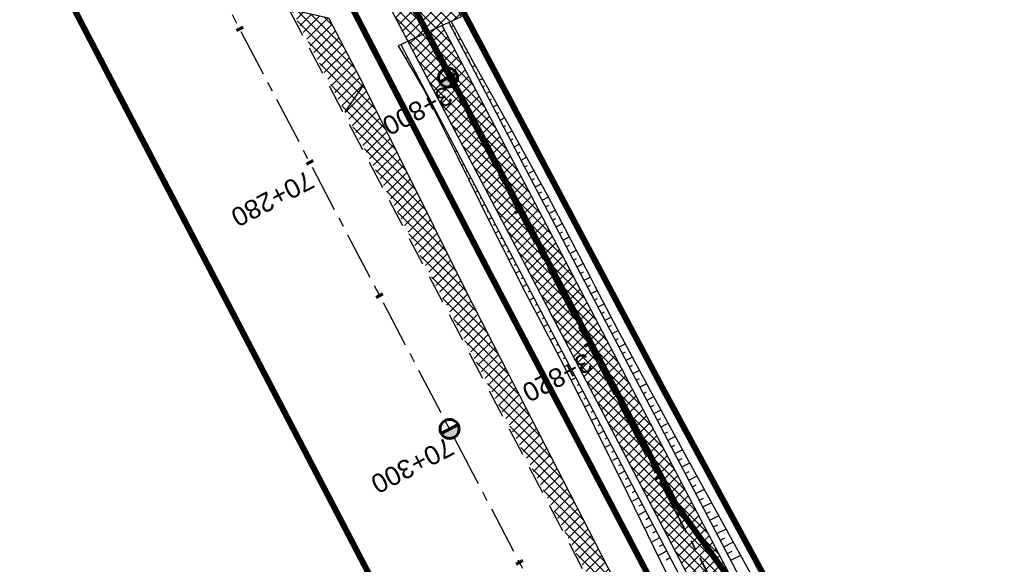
# Model space of a CAD drawing. Header units: metres. Extents: x 7529682 to 7533751, y 5721195 to 5727842.
# Tile 14 of 179: x 7531458 to 7531524, y 5724409 to 5724446. Entities that reach past the tile are written whole.
import ezdxf

# ---------------------------------------------------------------- set-up
doc = ezdxf.new("R2010")
doc.units = ezdxf.units.M
for name, pattern in [('817-dzialki-09-05-04$0$HIDDEN', [0.375, 0.25, -0.125]), ('ACAD_ISO05W100', [33, 24, -3, 0, -3, 0, -3]), ('CENTER', [50.8, 31.75, -6.35, 6.35, -6.35]), ('CENTER2', [28.575, 19.05, -3.175, 3.175, -3.175]), ('HIDDEN', [9.525, 6.35, -3.175])]:
    doc.linetypes.add(name, pattern=pattern)
for name, color, linetype in [('C-DROGI-SYTUACJA', 7, 'Continuous'), ('C-DROGI-SYTUACJA-ETYKIETY', 7, 'Continuous'), ('D-hatch-pobocza', 131, 'Continuous'), ('D-hatch-zjazdy-BA', 244, 'Continuous'), ('D-hatch-zjazdy-kruszywo', 111, 'Continuous'), ('D-pobocza', 60, 'Continuous'), ('D-rowy', 160, 'Continuous'), ('D-skarpa', 2, 'Continuous'), ('D-skarpa-kreskowanie', 2, 'Continuous')]:
    doc.layers.add(name, color=color, linetype=linetype)
for name, color, linetype, lineweight, true_color in [('D-ewidencja-numery', 7, 'Continuous', 50, 0x40ff00), ('D-hatch-ciag-pieszo-rowerowy', 7, 'Continuous', 13, 0xff9f80), ('D-LR-etap-III', 7, '817-dzialki-09-05-04$0$HIDDEN', 50, 0x00008f)]:
    doc.layers.add(name, color=color, linetype=linetype, lineweight=lineweight, true_color=true_color)
for name, color, linetype, lineweight in [('D-krawędzie', 3, 'Continuous', 30), ('D-obrzeża', 2, 'Continuous', 30), ('D-oś', 10, 'CENTER', 30), ('D-pas-drogowy', 7, 'ACAD_ISO05W100', 50), ('D-zjazdy', 202, 'Continuous', 30)]:
    doc.layers.add(name, color=color, linetype=linetype, lineweight=lineweight)
doc.layers.add('poprzeczki', color=7, linetype='Continuous', true_color=0x0000c7)
doc.styles.get("Standard").update_dxf_attribs({"font": 'arial.ttf'})
pattern_1 = [(45, (0.88535, 0.46493), (-0.33675960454, 0.33675960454), []), (135, (0.88535, 0.46493), (-0.33675960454, -0.33675960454), [])]
pattern_2 = [(45, (0, 0), (-0.33675960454, 0.33675960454), []), (135, (0, 0), (-0.33675960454, -0.33675960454), [])]

# ---------------------------------------------------------------- blocks, each defined once
blk = doc.blocks.new('kilometraz')
at = {"linetype": 'ByBlock', "lineweight": -2}
blk.add_hatch(color=0, dxfattribs=at).paths.add_polyline_path([(0, -0.28125, 0.41421356), (0.28125, 0, 0.41421356), (0, 0.28125)])
at = {"color": 0, "linetype": 'ByBlock', "lineweight": -2}
blk.add_line((0, 0.28125), (0, -0.28125), dxfattribs=at)
blk.add_circle((0, 0), 0.28125, dxfattribs=at)
blk = doc.blocks.new('AeccTickLine')
at = {"color": 0, "linetype": 'ByBlock', "lineweight": -2}
blk.add_line((0, 1), (0, -1), dxfattribs=at)

msp = doc.modelspace()

# ---------------------------------------------------------------- hatches: boundary and pattern name
at = {"layer": 'D-hatch-ciag-pieszo-rowerowy'}
h = msp.add_hatch(dxfattribs=at)
h.set_pattern_fill('ANSI37', color=256, scale=0.15, style=0)
h.set_pattern_definition(pattern_1)
h.paths.add_polyline_path([(7531506.465, 5724401.443), (7531508.712, 5724402.541), (7531499.308, 5724420.478), (7531486.379, 5724445.112), (7531484.103, 5724444.068), (7531497.095, 5724419.316)])
at = {"layer": 'D-hatch-pobocza'}
h = msp.add_hatch(dxfattribs=at)
h.set_pattern_fill('ANSI37', color=256, scale=0.15, style=0)
h.set_pattern_definition(pattern_2)
h.paths.add_polyline_path([(7531488.16, 5724427.12), (7531481.151, 5724441.172), (7531479.925, 5724439.394), (7531491.8, 5724416.76), (7531516.435, 5724369.562), (7531517.652, 5724370.198), (7531514.91, 5724375.29), (7531511.16, 5724383.25), (7531499.95, 5724404.19)])
at = {"layer": 'D-hatch-zjazdy-BA'}
h = msp.add_hatch(dxfattribs=at)
h.set_pattern_fill('ANSI37', color=256, scale=0.15, style=0)
h.set_pattern_definition(pattern_1)
h.paths.add_polyline_path([(7531484.103, 5724444.068), (7531487.632, 5724445.721), (7531486.23, 5724448.603), (7531482.589, 5724446.952)])
at = {"layer": 'D-hatch-zjazdy-kruszywo'}
h = msp.add_hatch(dxfattribs=at)
h.set_pattern_fill('ANSI37', color=256, scale=0.15, style=0)
h.set_pattern_definition(pattern_2)
h.paths.add_polyline_path([(7531478.829, 5724445.626), (7531476.36, 5724446.19), (7531479.925, 5724439.394), (7531481.151, 5724441.172)])

# ---------------------------------------------------------------- linework, layer by layer
at = {"layer": 'C-DROGI-SYTUACJA', "color": 10, "linetype": 'CENTER2', "lineweight": 35, "ltscale": 0.2}
msp.add_lwpolyline([(7531474.816, 5724464.452), (7531498.201, 5724419.897), (7531507.672, 5724401.833), (7531507.672, 5724401.833), (7531507.672, 5724401.833, -0.040139), (7531510.812, 5724394.46), (7531516.196, 5724378.341, 0.040139), (7531519.337, 5724370.968), (7531605.616, 5724206.442, 0.042652), (7531608.366, 5724202.136), (7531614.257, 5724194.443, -0.042592), (7531617.003, 5724190.143), (7531641.087, 5724144.244, -0.042262)], format="xyb", dxfattribs=at)
at = {"layer": 'D-ewidencja-numery', "color": 12, "ltscale": 15, "true_color": 0xc70000}
msp.add_lwpolyline([(7531477.293, 5724465.831), (7531500.996, 5724421.113), (7531512.122, 5724400.549), (7531513.782, 5724396.757), (7531526.32, 5724379.39), (7531566.784, 5724302.736), (7531612.277, 5724225.61), (7531620.493, 5724210.548), (7531631.578, 5724196.258), (7531653.484, 5724152.434), (7531661.151, 5724128.494), (7531673.881, 5724101.186), (7531684.691, 5724081.184), (7531699.212, 5724051.17), (7531704.034, 5724040.584), (7531703.913, 5724037.17), (7531736.42, 5723969.232), (7531738.285, 5723967.699), (7531742.181, 5723962.346), (7531744.286, 5723958.616), (7531755.393, 5723944.193), (7531758.69, 5723936.76), (7531758.69, 5723936.76)], dxfattribs=at)
at = {"layer": 'D-krawędzie', "linetype": 'HIDDEN', "ltscale": 0.3, "flags": 128}
msp.add_lwpolyline([(7530572.01, 5726166.06), (7530620.381, 5726072.761), (7530641.555, 5726032.008), (7530660.961, 5725995.07), (7530689.128, 5725941.54), (7530707.336, 5725907.032), (7530725.256, 5725873.093), (7530743.97, 5725837.654), (7530770.527, 5725787.119), (7530787.864, 5725754.267), (7530809.898, 5725712.542), (7530824.739, 5725684.389), (7530840.856, 5725653.693), (7530860.675, 5725616.154), (7530865.283, 5725607.394), (7530878.05, 5725583.08), (7530918.172, 5725507.178), (7530950.163, 5725446.305), (7530993.419, 5725364.265), (7531022.766, 5725308.719), (7531053.81, 5725249.872), (7531081.166, 5725197.875), (7531103.902, 5725154.541), (7531128.123, 5725108.448), (7531149.3, 5725068.25), (7531167.38, 5725033.767), (7531197.165, 5724976.988), (7531228.151, 5724918.034), (7531253.153, 5724870.491), (7531286.796, 5724806.654), (7531306.74, 5724768.665), (7531335.094, 5724714.652), (7531357.319, 5724672.439), (7531373.645, 5724641.454), (7531392.162, 5724605.999), (7531418.48, 5724555.853), (7531439.727, 5724515.582), (7531468.399, 5724461.077), (7531491.782, 5724416.528), (7531531.99, 5724339.833), (7531557.227, 5724291.659), (7531569.852, 5724267.577), (7531591.376, 5724226.548), (7531610.004, 5724191.103), (7531616.883, 5724177.999), (7531629.985, 5724153.025), (7531641.007, 5724132.022), (7531664.906, 5724087.617), (7531677.644, 5724064.786), (7531683.112, 5724054.988), (7531686.753, 5724048.18), (7531695.448, 5724031.697), (7531703.749, 5724015.917), (7531709.214, 5724005.514), (7531719.389, 5723986.147), (7531726.295, 5723973), (7531732.741, 5723960.736), (7531735.13, 5723956.19)], dxfattribs=at)
at = {"layer": 'D-LR-etap-III', "ltscale": 10, "flags": 128}
msp.add_lwpolyline([(7531750.474, 5723895.103, 0.4, 0.4, 0), (7531750.505, 5723895.13, 0.4, 0.4, 0), (7531682.71, 5724022.92, 0.4, 0.4, 0), (7531619.177, 5724147.204, 0.4, 0.4, 0), (7531592.309, 5724198.489, 0.4, 0.4, 0), (7531553.264, 5724272.919, 0.4, 0.4, 0), (7531504.02, 5724366.79, 0.4, 0.4, 0), (7531482.09, 5724407.62, 0.4, 0.4, 0), (7531412.35, 5724541.183, 0.4, 0.4, 0), (7531388.464, 5724586.93, 0.4, 0.4, 0), (7531345.12, 5724669.94, 0.4, 0.4, 0), (7531127.66, 5725081.67, 0.4, 0.4, 0), (7531059.253, 5725211.041, 0.4, 0.4, 0), (7531008.007, 5725307.954, 0.4, 0.4, 0), (7530964.182, 5725390.836, 0.4, 0.4, 0), (7530914.557, 5725484.684, 0.4, 0.4, 0), (7530865.243, 5725577.494, 0.4, 0.4, 0), (7530840.085, 5725624.059, 0.4, 0.4, 0), (7530802.56, 5725694.925, 0.4, 0.4, 0), (7530755.54, 5725787.51, 0.4, 0.4, 0), (7530708.718, 5725876.303, 0.4, 0.4, 0), (7530695.12, 5725902.09, 0.4, 0.4, 0), (7530642.914, 5726001.078, 0.4, 0.4, 0), (7530634.935, 5726016.147, 0.4, 0.4, 0), (7530610.82, 5726061.93, 0.4, 0.4, 0), (7530610.82, 5726061.93, 0.4, 0.4, 0), (7530607.21, 5726063.51, 0.4, 0.4, 0), (7530597.42, 5726080.68, 0.4, 0.4, 0), (7530591.16, 5726088.44, 0.4, 0.4, 0), (7530581.28, 5726107.21, 0.4, 0.4, 0), (7530571.29, 5726130.56, 0.4, 0.4, 0), (7530549.555, 5726171.527, 0.4, 0.4, 0), (7530531.014, 5726206.474, 0.4, 0.4, 0), (7530516.461, 5726236.017, 0.4, 0.4, 0), (7530500.799, 5726266.141, 0.4, 0.4, 0), (7530491.35, 5726283.94, 0.4, 0.4, 0), (7530482.4, 5726303.41, 0.4, 0.4, 0), (7530482.4, 5726303.41, 0.4, 0.4, 0), (7530450.41, 5726357.28, 0.4, 0.4, 0), (7530397.759, 5726458.5, 0.4, 0.4, 0), (7530334.708, 5726583.665, 0.4, 0.4, 0), (7530303.939, 5726645.168, 0.4, 0.4, 0), (7530300.51, 5726651.778, 0.4, 0.4, 0), (7530289.214, 5726671.967, 0.4, 0.4, 0), (7530281.54, 5726685.57, 0.4, 0.4, 0), (7530261.371, 5726724.163, 0.4, 0.4, 0), (7530254.03, 5726738.21, 0.4, 0.4, 0), (7530197.22, 5726845.06, 0.4, 0.4, 0), (7530194.71, 5726849.15, 0.4, 0.4, 0), (7530195.92, 5726850.75, 0.4, 0.4, 0), (7530170.547, 5726892.961, 0.4, 0.4, 0), (7530143.175, 5726945.066, 0.4, 0.4, 0), (7530105.06, 5727018.32, 0.4, 0.4, 0), (7530100.06, 5727027.16, 0.4, 0.4, 0), (7530062.319, 5727099.625, 0.4, 0.4, 0), (7530015.379, 5727189.42, 0.4, 0.4, 0), (7529983.208, 5727250.207, 0.4, 0.4, 0), (7529953.284, 5727306.747, 0.4, 0.4, 0), (7529900.671, 5727406.159, 0.4, 0.4, 0), (7529890.63, 5727425.131, 0.4, 0.4, 0), (7529875.155, 5727454.426, 0.4, 0.4, 0), (7529857.56, 5727487.787, 0.4, 0.4, 0), (7529835.194, 5727530.193, 0.4, 0.4, 0), (7529811.741, 5727574.662, 0.4, 0.4, 0), (7529792.102, 5727611.923, 0.4, 0.4, 0), (7529768.066, 5727657.47, 0.4, 0.4, 0), (7529755.211, 5727682.131, 0.4, 0.4, 0), (7529753.31, 5727681.13, 0.4, 0.4, 0), (7529739.21, 5727707.77, 0.4, 0.4, 0), (7529735.395, 5727711.252, 0.4, 0.4, 0), (7529725.42, 5727730.2, 0.4, 0.4, 0), (7529723.55, 5727729.88, 0.4, 0.4, 0), (7529695.567, 5727782.932, 0.4, 0.4, 0), (7529717.68, 5727794.024, 0.4, 0.4, 0), (7529736.275, 5727758.647, 0.4, 0.4, 0), (7529736.275, 5727758.647, 0.4, 0.4, 0), (7529744.511, 5727750.406, 0.4, 0.4, 0), (7529744.511, 5727750.406, 0.4, 0.4, 0), (7529750.283, 5727738.55, 0.4, 0.4, 0), (7529777.109, 5727687.569, 0.4, 0.4, 0), (7529796.515, 5727651.33, 0.4, 0.4, 0), (7529814.938, 5727616.793, 0.4, 0.4, 0), (7529839.007, 5727572.304, 0.4, 0.4, 0), (7529860.618, 5727532.509, 0.4, 0.4, 0), (7529882.349, 5727491.504, 0.4, 0.4, 0), (7529904.865, 5727449.096, 0.4, 0.4, 0), (7529920.747, 5727418.885, 0.4, 0.4, 0), (7529946.677, 5727368.547, 0.4, 0.4, 0), (7529972.025, 5727320.573, 0.4, 0.4, 0), (7529987.74, 5727290.153, 0.4, 0.4, 0), (7529996.497, 5727273.662, 0.4, 0.4, 0), (7530017.541, 5727234.203, 0.4, 0.4, 0), (7530033.054, 5727204.864, 0.4, 0.4, 0), (7530051.623, 5727170.223, 0.4, 0.4, 0), (7530069.277, 5727137.016, 0.4, 0.4, 0), (7530089.385, 5727097.534, 0.4, 0.4, 0), (7530109.713, 5727060.747, 0.4, 0.4, 0), (7530136.77, 5727011.64, 0.4, 0.4, 0), (7530162.447, 5726962.744, 0.4, 0.4, 0), (7530187.674, 5726916.992, 0.4, 0.4, 0), (7530207.821, 5726879.335, 0.4, 0.4, 0), (7530230.626, 5726834.519, 0.4, 0.4, 0), (7530262.288, 5726776.618, 0.4, 0.4, 0), (7530277.51, 5726760.213, 0.4, 0.4, 0), (7530286.037, 5726744.107, 0.4, 0.4, 0), (7530288.097, 5726735.884, 0.4, 0.4, 0), (7530290.394, 5726725.047, 0.4, 0.4, 0), (7530296.177, 5726713.583, 0.4, 0.4, 0), (7530302.726, 5726701.182, 0.4, 0.4, 0), (7530325.685, 5726657.466, 0.4, 0.4, 0), (7530343.244, 5726623.649, 0.4, 0.4, 0), (7530360.23, 5726591.747, 0.4, 0.4, 0), (7530383.209, 5726548.059, 0.4, 0.4, 0), (7530406.018, 5726503.606, 0.4, 0.4, 0), (7530427.465, 5726462.62, 0.4, 0.4, 0), (7530447.928, 5726424.388, 0.4, 0.4, 0), (7530471.127, 5726379.921, 0.4, 0.4, 0), (7530490.501, 5726343.033, 0.4, 0.4, 0), (7530509.499, 5726306.733, 0.4, 0.4, 0), (7530529.89, 5726267.244, 0.4, 0.4, 0), (7530543.852, 5726238.99, 0.4, 0.4, 0), (7530554.809, 5726218.944, 0.4, 0.4, 0), (7530559.027, 5726212.223, 0.4, 0.4, 0), (7530563.061, 5726206.41, 0.4, 0.4, 0), (7530566.934, 5726200.464, 0.4, 0.4, 0), (7530569.771, 5726194.902, 0.4, 0.4, 0), (7530571.473, 5726191.282, 0.4, 0.4, 0), (7530572.839, 5726188.025, 0.4, 0.4, 0), (7530575.295, 5726182.035, 0.4, 0.4, 0), (7530579.737, 5726173.306, 0.4, 0.4, 0), (7530583.3, 5726167.41, 0.4, 0.4, 0), (7530593.4, 5726163.33, 0.4, 0.4, 0), (7530598.618, 5726155.264, 0.4, 0.4, 0), (7530608.258, 5726140.497, 0.4, 0.4, 0), (7530603.27, 5726136.83, 0.4, 0.4, 0), (7530606.53, 5726131.84, 0.4, 0.4, 0), (7530604.239, 5726124.217, 0.4, 0.4, 0), (7530605.847, 5726121.63, 0.4, 0.4, 0), (7530608.972, 5726116.164, 0.4, 0.4, 0), (7530618.114, 5726097.791, 0.4, 0.4, 0), (7530651.213, 5726034.96, 0.4, 0.4, 0), (7530670.244, 5725998.611, 0.4, 0.4, 0), (7530698.075, 5725945.953, 0.4, 0.4, 0), (7530716.506, 5725911.305, 0.4, 0.4, 0), (7530735.223, 5725875.667, 0.4, 0.4, 0), (7530752.504, 5725842.155, 0.4, 0.4, 0), (7530778.311, 5725793.501, 0.4, 0.4, 0), (7530797.5, 5725756.382, 0.4, 0.4, 0), (7530812.519, 5725728.289, 0.4, 0.4, 0), (7530820.039, 5725713.16, 0.4, 0.4, 0), (7530822.422, 5725710.194, 0.4, 0.4, 0), (7530833.155, 5725688.801, 0.4, 0.4, 0), (7530849.629, 5725656.159, 0.4, 0.4, 0), (7530867.983, 5725621.964, 0.4, 0.4, 0), (7530872.63, 5725612.888, 0.4, 0.4, 0), (7530880.354, 5725597.595, 0.4, 0.4, 0), (7530883.839, 5725593.389, 0.4, 0.4, 0), (7530891.782, 5725587.763, 0.4, 0.4, 0), (7530895.039, 5725584.281, 0.4, 0.4, 0), (7530897.034, 5725580.941, 0.4, 0.4, 0), (7530900.952, 5725579.946, 0.4, 0.4, 0), (7530904.81, 5725571.977, 0.4, 0.4, 0), (7530903.682, 5725568.566, 0.4, 0.4, 0), (7530908.901, 5725558.845, 0.4, 0.4, 0), (7530910.252, 5725545.672, 0.4, 0.4, 0), (7530912.873, 5725538.646, 0.4, 0.4, 0), (7530945.278, 5725478.464, 0.4, 0.4, 0), (7530959.692, 5725450.246, 0.4, 0.4, 0), (7531002.827, 5725368.192, 0.4, 0.4, 0), (7531044.704, 5725290.314, 0.4, 0.4, 0), (7531064.099, 5725253.213, 0.4, 0.4, 0), (7531083.01, 5725216.678, 0.4, 0.4, 0), (7531113.013, 5725158.466, 0.4, 0.4, 0), (7531137.364, 5725113.071, 0.4, 0.4, 0), (7531150.831, 5725086.712, 0.4, 0.4, 0), (7531159.746, 5725076.641, 0.4, 0.4, 0), (7531166.31, 5725074.58, 0.4, 0.4, 0), (7531172.29, 5725062.58, 0.4, 0.4, 0), (7531170.59, 5725055.606, 0.4, 0.4, 0), (7531173.733, 5725044.081, 0.4, 0.4, 0), (7531215.342, 5724964.86, 0.4, 0.4, 0), (7531238.054, 5724921.685, 0.4, 0.4, 0), (7531262.39, 5724875.283, 0.4, 0.4, 0), (7531295.587, 5724811.266, 0.4, 0.4, 0), (7531348.488, 5724712.363, 0.4, 0.4, 0), (7531363.741, 5724682.684, 0.4, 0.4, 0), (7531366.987, 5724675.865, 0.4, 0.4, 0), (7531382.541, 5724646.111, 0.4, 0.4, 0), (7531401.299, 5724610.875, 0.4, 0.4, 0), (7531428.965, 5724558.862, 0.4, 0.4, 0), (7531449.111, 5724520.398, 0.4, 0.4, 0), (7531477.293, 5724465.831, 0.4, 0.4, 0), (7531500.996, 5724421.113, 0.4, 0.4, 0), (7531512.122, 5724400.549, 0.4, 0.4, 0), (7531513.782, 5724396.757, 0.4, 0.4, 0), (7531526.32, 5724379.39, 0.4, 0.4, 0), (7531566.784, 5724302.736, 0.4, 0.4, 0), (7531612.277, 5724225.61, 0.4, 0.4, 0), (7531620.493, 5724210.548, 0.4, 0.4, 0), (7531631.578, 5724196.258, 0.4, 0.4, 0), (7531653.484, 5724152.434, 0.4, 0.4, 0), (7531661.151, 5724128.494, 0.4, 0.4, 0), (7531673.881, 5724101.186, 0.4, 0.4, 0), (7531684.691, 5724081.184, 0.4, 0.4, 0), (7531699.212, 5724051.17, 0.4, 0.4, 0), (7531704.034, 5724040.584, 0.4, 0.4, 0), (7531704.034, 5724040.584, 0.4, 0.4, 0), (7531703.913, 5724037.17, 0.4, 0.4, 0), (7531736.42, 5723969.232, 0.4, 0.4, 0), (7531738.285, 5723967.699, 0.4, 0.4, 0), (7531742.181, 5723962.346, 0.4, 0.4, 0), (7531744.286, 5723958.616, 0.4, 0.4, 0), (7531755.393, 5723944.193, 0.4, 0.4, 0), (7531758.69, 5723936.76, 0.4, 0.4, 0), (7531780.08, 5723929.25, 0.4, 0.4, 0), (7531792.612, 5723906.338, 0.4, 0.4, 0), (7531792.612, 5723906.338, 0.4, 0.4, 0), (7531756.962, 5723883.055, 0.4, 0.4, 0), (7531750.46, 5723895.13, 0.4, 0.4, 0), (7531750.46, 5723895.13, 0, 0, 0)], format="xyseb", dxfattribs=at)
at = {"layer": 'D-obrzeża'}
for points in [[(7531162.547, 5725061.318), (7531165.882, 5725054.959, -0.068574), (7531167.27, 5725051.106), (7531167.915, 5725048.068, 0.068789), (7531170.704, 5725040.34), (7531202.515, 5724979.795), (7531233.696, 5724920.95), (7531258.824, 5724873.473), (7531292.225, 5724809.507), (7531312.052, 5724771.454), (7531340.423, 5724719.339, -0.00902), (7531345.426, 5724709.741), (7531362.629, 5724675.233), (7531378.958, 5724644.242), (7531397.477, 5724608.783), (7531423.79, 5724558.646), (7531445.036, 5724518.378), (7531473.71, 5724463.87), (7531497.095, 5724419.316), (7531505.905, 5724402.511, -0.033171), (7531508.586, 5724396.451), (7531511.248, 5724389.164)], [(7531614.794, 5724196.436), (7531608.229, 5724205.007, -0.042427), (7531605.721, 5724208.932), (7531593.236, 5724232.687), (7531571.713, 5724273.715), (7531559.089, 5724297.795), (7531533.853, 5724345.969), (7531520.494, 5724371.45, -0.040139), (7531517.353, 5724378.824), (7531511.966, 5724394.951, 0.040139), (7531508.825, 5724402.325), (7531499.308, 5724420.478), (7531486.379, 5724445.112)]]:
    msp.add_lwpolyline(points, format="xyb", dxfattribs=at)
at = {"layer": 'D-oś', "ltscale": 0.1}
msp.add_lwpolyline([(7531812.381, 5723798.617), (7531655.397, 5724097.9), (7531637.916, 5724130.379), (7531626.886, 5724151.399), (7531613.784, 5724176.372), (7531606.906, 5724189.475), (7531588.276, 5724224.922), (7531566.752, 5724265.952), (7531554.126, 5724290.035), (7531528.89, 5724338.207), (7531488.683, 5724414.901), (7531465.302, 5724459.448)], dxfattribs=at)
at = {"layer": 'D-pas-drogowy', "ltscale": 0.2, "flags": 128}
msp.add_lwpolyline([(7531633.019, 5724182.834, 0.4, 0.4, 0), (7531617.559, 5724211.608, 0.4, 0.4, 0), (7531566.784, 5724302.736, 0.4, 0.4, 0), (7531538.419, 5724356.47, 0.4, 0.4, 0), (7531526.32, 5724379.39, 0.4, 0.4, 0), (7531516.102, 5724393.607, 0.4, 0.4, 0.001485), (7531513.78, 5724396.838, 0.4, 0.4, 0), (7531501.87, 5724413.41, 0.4, 0.4, 0), (7531474.926, 5724464.508, 0.4, 0.4, 0), (7531446.2, 5724518.992, 0.4, 0.4, 0), (7531424.962, 5724559.262, 0.4, 0.4, 0), (7531398.444, 5724609.566, 0.4, 0.4, 0), (7531379.647, 5724645.216, 0.4, 0.4, 0), (7531365.23, 5724672.56, 0.4, 0.4, 0), (7531341.306, 5724717.915, 0.4, 0.4, 0), (7531312.9, 5724771.789, 0.4, 0.4, 0), (7531292.591, 5724810.307, 0.4, 0.4, 0), (7531259.392, 5724873.271, 0.4, 0.4, 0), (7531233.74, 5724921.923, 0.4, 0.4, 0), (7531203.073, 5724980.092, 0.4, 0.4, 0), (7531173.471, 5725036.225, 0.4, 0.4, 0), (7531168.27, 5725046.09, 0.4, 0.4, 0), (7531172.29, 5725062.58, 0.4, 0.4, 0), (7531166.31, 5725074.58, 0.4, 0.4, 0), (7531150.32, 5725079.6, 0.4, 0.4, 0), (7531141.5, 5725096.43, 0.4, 0.4, 0), (7531109.312, 5725157.814, 0.4, 0.4, 0), (7531086.641, 5725201.048, 0.4, 0.4, 0), (7531059.198, 5725253.384, 0.4, 0.4, 0), (7531028.207, 5725312.489, 0.4, 0.4, 0), (7530999.105, 5725367.99, 0.4, 0.4, 0), (7530956.248, 5725449.725, 0.4, 0.4, 0), (7530924.398, 5725510.464, 0.4, 0.4, 0), (7530897.51, 5725561.74, 0.4, 0.4, 0), (7530894.46, 5725566.14, 0.4, 0.4, 0), (7530892.16, 5725570.49, 0.4, 0.4, 0), (7530869.363, 5725613.307, 0.4, 0.4, 0), (7530861.694, 5725627.705, 0.4, 0.4, 0), (7530852.74, 5725644.52, 0.4, 0.4, 0), (7530831.51, 5725684.2, 0.4, 0.4, 0), (7530811.13, 5725722.52, 0.4, 0.4, 0), (7530792.348, 5725757.941, 0.4, 0.4, 0), (7530768.03, 5725803.8, 0.4, 0.4, 0), (7530748.769, 5725840.179, 0.4, 0.4, 0), (7530727.7, 5725879.97, 0.4, 0.4, 0), (7530712.098, 5725909.545, 0.4, 0.4, 0), (7530693.644, 5725944.645, 0.4, 0.4, 0), (7530665.702, 5725997.539, 0.4, 0.4, 0), (7530641.76, 5726042.88, 0.4, 0.4, 0), (7530616.5, 5726091.48, 0.4, 0.4, 0), (7530604.628, 5726114.32, 0.4, 0.4, -0.007763), (7530602.5, 5726118.43, 0.4, 0.4, 0), (7530603.992, 5726123.395, 0.4, 0.4, 0), (7530606.53, 5726131.84, 0.4, 0.4, 0), (7530603.27, 5726136.83, 0.4, 0.4, 0), (7530593.776, 5726151.369, 0.4, 0.4, 0), (7530590.203, 5726156.84, 0.4, 0.4, 0), (7530583.3, 5726167.41, 0.4, 0.4, 0), (7530580.578, 5726170.428, 0.4, 0.4, 0), (7530575.85, 5726175.67, 0.4, 0.4, 0), (7530569.01, 5726186.66, 0.4, 0.4, 0), (7530562.555, 5726199.189, 0.4, 0.4, 0), (7530555.67, 5726211.39, 0.4, 0.4, 0), (7530548.29, 5726224.23, 0.4, 0.4, 0), (7530540.58, 5726237.71, 0.4, 0.4, 0), (7530532.68, 5726252.65, 0.4, 0.4, 0), (7530524.06, 5726269.35, 0.4, 0.4, 0), (7530502.82, 5726309.91, 0.4, 0.4, 0), (7530488.83, 5726336.63, 0.4, 0.4, 0), (7530466.03, 5726380.16, 0.4, 0.4, 0), (7530438.47, 5726432.77, 0.4, 0.4, 0), (7530424.53, 5726459.09, 0.4, 0.4, 0), (7530401.63, 5726502.97, 0.4, 0.4, 0), (7530383.38, 5726538.06, 0.4, 0.4, 0), (7530353.97, 5726593.52, 0.4, 0.4, 0), (7530338.47, 5726622.74, 0.4, 0.4, 0), (7530322.01, 5726653.88, 0.4, 0.4, 0), (7530297.54, 5726700.33, 0.4, 0.4, 0), (7530287.38, 5726719.6, 0.4, 0.4, 0), (7530285.95, 5726722.316, 0.4, 0.4, 0), (7530280.26, 5726733.12, 0.4, 0.4, 0), (7530266.73, 5726758.74, 0.4, 0.4, 0), (7530260.42, 5726770.47, 0.4, 0.4, 0), (7530253.25, 5726783.82, 0.4, 0.4, 0), (7530244.95, 5726799.33, 0.4, 0.4, 0), (7530239.39, 5726808.49, 0.4, 0.4, 0), (7530238.29, 5726807.9, 0.4, 0.4, 0), (7530218.11, 5726850.67, 0.4, 0.4, 0), (7530175.907, 5726928.168, 0.4, 0.4, 0), (7530096.68, 5727076.15, 0.4, 0.4, 0), (7530094.68, 5727079.89, 0.4, 0.4, 0), (7530064.597, 5727135.523, 0.4, 0.4, 0), (7530046.731, 5727168.892, 0.4, 0.4, 0), (7530025.803, 5727208.461, 0.4, 0.4, 0), (7530012.847, 5727232.979, 0.4, 0.4, 0), (7529994.15, 5727268.45, 0.4, 0.4, 0), (7529981.671, 5727291.93, 0.4, 0.4, 0), (7529949.89, 5727351.73, 0.4, 0.4, 0), (7529924.75, 5727399.03, 0.4, 0.4, 0), (7529915.516, 5727417.1, 0.4, 0.4, 0), (7529885.83, 5727475.19, 0.4, 0.4, 0), (7529862.56, 5727519.97, 0.4, 0.4, 0), (7529852.985, 5727538.191, 0.4, 0.4, 0), (7529836.513, 5727569.511, 0.4, 0.4, 0), (7529815.369, 5727609.141, 0.4, 0.4, 0), (7529792.795, 5727651.247, 0.4, 0.4, 0), (7529774.199, 5727685.858, 0.4, 0.4, 0), (7529746.966, 5727736.059, 0.4, 0.4, 0), (7529733.92, 5727757.62, 0.4, 0.4, 0), (7529708.607, 5727806.389, 0.4, 0.4, 0), (7529688.492, 5727796.345, 0.4, 0.4, 0), (7529723.55, 5727729.88, 0.4, 0.4, 0), (7529725.42, 5727730.2, 0.4, 0.4, 0), (7529735.38, 5727711.28, 0.4, 0.4, 0), (7529739.21, 5727707.77, 0.4, 0.4, 0), (7529753.31, 5727681.13, 0.4, 0.4, 0), (7529755.178, 5727682.114, 0.4, 0.4, 0), (7529792.102, 5727611.923, 0.4, 0.4, 0), (7529811.741, 5727574.662, 0.4, 0.4, 0), (7529835.194, 5727530.193, 0.4, 0.4, 0), (7529857.56, 5727487.787, 0.4, 0.4, 0), (7529875.155, 5727454.426, 0.4, 0.4, 0), (7529890.63, 5727425.131, 0.4, 0.4, 0), (7529900.671, 5727406.159, 0.4, 0.4, 0), (7529953.284, 5727306.747, 0.4, 0.4, 0), (7529983.208, 5727250.207, 0.4, 0.4, 0), (7530015.379, 5727189.42, 0.4, 0.4, 0), (7530062.319, 5727099.625, 0.4, 0.4, 0), (7530100.06, 5727027.16, 0.4, 0.4, 0), (7530105.06, 5727018.32, 0.4, 0.4, 0), (7530143.175, 5726945.066, 0.4, 0.4, 0), (7530170.547, 5726892.961, 0.4, 0.4, 0), (7530195.92, 5726850.75, 0.4, 0.4, 0), (7530194.71, 5726849.15, 0.4, 0.4, 0), (7530197.22, 5726845.06, 0.4, 0.4, 0), (7530254.03, 5726738.21, 0.4, 0.4, 0), (7530261.371, 5726724.163, 0.4, 0.4, 0), (7530281.54, 5726685.57, 0.4, 0.4, 0), (7530289.214, 5726671.967, 0.4, 0.4, 0), (7530300.51, 5726651.778, 0.4, 0.4, 0), (7530303.939, 5726645.168, 0.4, 0.4, 0), (7530334.708, 5726583.665, 0.4, 0.4, 0), (7530397.759, 5726458.5, 0.4, 0.4, 0), (7530450.41, 5726357.28, 0.4, 0.4, 0), (7530482.4, 5726303.41, 0.4, 0.4, 0), (7530483.688, 5726301.003, 0.4, 0.4, 0), (7530491.35, 5726283.94, 0.4, 0.4, 0), (7530512.67, 5726243.78, 0.4, 0.4, 0), (7530529.43, 5726209.46, 0.4, 0.4, 0), (7530571.29, 5726130.56, 0.4, 0.4, 0), (7530581.28, 5726107.21, 0.4, 0.4, 0), (7530591.16, 5726088.44, 0.4, 0.4, 0), (7530597.42, 5726080.68, 0.4, 0.4, 0), (7530607.21, 5726063.51, 0.4, 0.4, 0), (7530610.82, 5726061.93, 0.4, 0.4, 0), (7530634.935, 5726016.147, 0.4, 0.4, 0), (7530642.914, 5726001.078, 0.4, 0.4, 0), (7530695.12, 5725902.09, 0.4, 0.4, 0), (7530708.718, 5725876.303, 0.4, 0.4, 0), (7530755.54, 5725787.51, 0.4, 0.4, 0), (7530802.56, 5725694.925, 0.4, 0.4, 0), (7530840.085, 5725624.059, 0.4, 0.4, 0), (7530865.243, 5725577.494, 0.4, 0.4, 0), (7530914.557, 5725484.684, 0.4, 0.4, 0), (7530964.182, 5725390.836, 0.4, 0.4, 0), (7531008.007, 5725307.954, 0.4, 0.4, 0), (7531059.253, 5725211.041, 0.4, 0.4, 0), (7531127.66, 5725081.67, 0.4, 0.4, 0), (7531345.12, 5724669.94, 0.4, 0.4, 0), (7531388.464, 5724586.93, 0.4, 0.4, 0), (7531412.35, 5724541.183, 0.4, 0.4, 0), (7531482.09, 5724407.62, 0.4, 0.4, 0), (7531504.02, 5724366.79, 0.4, 0.4, 0), (7531519.374, 5724337.52, 0.4, 0.4, 0), (7531563.749, 5724252.932, 0.4, 0.4, 0), (7531602.175, 5724179.681, 0.4, 0.4, 0), (7531619.177, 5724147.204, 0.4, 0.4, 0), (7531625.038, 5724135.635, 0.4, 0.4, 0), (7531656.796, 5724073.316, 0.4, 0.4, 0), (7531675.12, 5724037.36, 0.4, 0.4, 0), (7531682.71, 5724022.92, 0.4, 0.4, 0), (7531705.565, 5723979.811, 0.4, 0.4, 0), (7531736.606, 5723921.262, 0.4, 0.4, 0), (7531750.46, 5723895.13, 0.4, 0.4, 0), (7531740.77, 5723886.56, 0.4, 0.4, 0), (7531732.86, 5723885, 0.4, 0.4, 0), (7531722.18, 5723887.77, 0.4, 0.4, 0), (7531729.87, 5723862.17, 0.4, 0.4, 0), (7531742.92, 5723861.93, 0.4, 0.4, 0), (7531763.71, 5723859.52, 0.4, 0.4, 0), (7531768.42, 5723854.12, 0.4, 0.4, 0), (7531787.42, 5723817.97, 0.4, 0.4, 0), (7531795.57, 5723809.82, 0.4, 0.4, 0), (7531816.347, 5723819.85, 0.4, 0.4, 0), (7531816.347, 5723819.85, 0.4, 0.4, 0), (7531805.06, 5723843.23, 0.4, 0.4, 0), (7531803.61, 5723886.23, 0.4, 0.4, 0), (7531803.61, 5723886.23, 0.4, 0.4, 0), (7531780.08, 5723929.25, 0.4, 0.4, 0), (7531758.69, 5723936.76, 0.4, 0.4, 0), (7531749.359, 5723946.412, 0.4, 0.4, 0), (7531742.71, 5723953.29, 0.4, 0.4, 0), (7531735.177, 5723967.878, 0.4, 0.4, 0), (7531722.37, 5723992.68, 0.4, 0.4, 0), (7531705.042, 5724030.886, 0.4, 0.4, 0), (7531699.47, 5724043.17, 0.4, 0.4, 0), (7531692.69, 5724058.11, 0.4, 0.4, 0), (7531679.672, 5724084.017, 0.4, 0.4, 0), (7531674.55, 5724094.21, 0.4, 0.4, 0), (7531666.633, 5724114.003, 0.4, 0.4, 0), (7531649, 5724153.82, 0.4, 0.4, 0), (7531641.49, 5724149.34, 0.4, 0.4, 0), (7531626.04, 5724179.34, 0.4, 0.4, 0), (7531633.03, 5724182.84, 0, 0, 0)], format="xyseb", dxfattribs=at)
at = {"layer": 'D-pobocza'}
for points in [[(7531615.242, 5724196.671), (7531608.626, 5724205.311, -0.042427), (7531606.163, 5724209.165), (7531593.679, 5724232.92), (7531572.156, 5724273.947), (7531559.532, 5724298.027), (7531534.295, 5724346.201), (7531520.937, 5724371.682, -0.040139), (7531517.828, 5724378.982), (7531512.427, 5724395.148, 0.040139), (7531509.287, 5724402.521), (7531499.751, 5724420.71), (7531486.841, 5724445.307)], [(7531483.648, 5724443.859), (7531496.652, 5724419.084), (7531505.447, 5724402.308, -0.022482), (7531507.352, 5724398.238, -0.022482)]]:
    msp.add_lwpolyline(points, format="xyb", dxfattribs=at)
msp.add_lwpolyline([(7531517.652, 5724370.198), (7531514.91, 5724375.29), (7531511.16, 5724383.25), (7531499.95, 5724404.19), (7531488.16, 5724427.12), (7531481.151, 5724441.172)], dxfattribs=at)
at = {"layer": 'D-rowy', "linetype": 'HIDDEN', "ltscale": 0.1, "const_width": 0.4, "flags": 128}
msp.add_lwpolyline([(7531506.121, 5724397.133), (7531489.191, 5724429.341), (7531483.4, 5724440.512), (7531478.412, 5724450.147), (7531462.901, 5724479.304), (7531434.633, 5724532.162), (7531396.749, 5724604.645), (7531378.596, 5724640.173), (7531368.21, 5724659.05), (7531363.9, 5724666.92), (7531355.877, 5724682.662), (7531338.033, 5724716.835), (7531309.902, 5724770.333), (7531304.158, 5724781.147), (7531299.737, 5724789.052), (7531294.93, 5724798.468), (7531279.862, 5724827.641), (7531247.715, 5724888.417), (7531220.373, 5724940.873), (7531195.514, 5724987.527), (7531168.706, 5725038.836), (7531161.296, 5725053.455), (7531161.296, 5725053.455)], dxfattribs=at)
at = {"layer": 'D-skarpa', "linetype": 'Continuous'}
for points in [[(7531486.983, 5724445.389), (7531488.507, 5724442.57), (7531490.977, 5724438.219), (7531493.389, 5724433.838), (7531495.707, 5724429.408), (7531496.169, 5724428.52), (7531496.536, 5724427.817), (7531498.023, 5724424.977), (7531500.183, 5724420.937), (7531500.384, 5724420.568), (7531502.784, 5724416.18), (7531505.196, 5724411.799), (7531507.594, 5724407.412)], [(7531483.461, 5724443.773), (7531485.201, 5724440.834), (7531487.422, 5724436.353), (7531489.645, 5724431.873), (7531491.905, 5724427.412), (7531492.369, 5724426.525), (7531492.737, 5724425.823), (7531494.219, 5724422.98), (7531496.308, 5724418.904), (7531496.495, 5724418.529), (7531498.71, 5724414.045), (7531500.898, 5724409.546), (7531503.131, 5724405.071), (7531505.344, 5724401.047), (7531505.344, 5724401.047), (7531505.759, 5724400.162), (7531506.54, 5724398.352), (7531506.817, 5724397.692)]]:
    msp.add_lwpolyline(points, dxfattribs=at)
at = {"layer": 'D-skarpa-kreskowanie', "linetype": 'Continuous'}
for p, q in [((7531486.984, 5724445.034, 109.08), (7531487.132, 5724445.112, 108.969)), ((7531487.217, 5724444.591, 109.08), (7531487.293, 5724444.632, 109.022)), ((7531487.449, 5724444.149, 109.08), (7531487.608, 5724444.232, 108.96)), ((7531483.717, 5724443.34, 109.053), (7531483.797, 5724443.382, 109.002)), ((7531487.681, 5724443.706, 109.08), (7531487.764, 5724443.749, 109.018)), ((7531487.914, 5724443.263, 109.079), (7531488.084, 5724443.352, 108.951)), ((7531483.972, 5724442.909, 109.032), (7531484.109, 5724442.981, 108.95)), ((7531488.146, 5724442.82, 109.079), (7531488.234, 5724442.867, 109.013)), ((7531484.228, 5724442.479, 109.01), (7531484.284, 5724442.508, 108.98)), ((7531484.483, 5724442.048, 108.989), (7531484.574, 5724442.096, 108.95)), ((7531488.378, 5724442.378, 109.079), (7531488.562, 5724442.474, 108.941)), ((7531484.738, 5724441.617, 108.968), (7531484.772, 5724441.635, 108.959)), ((7531488.611, 5724441.935, 109.079), (7531488.71, 5724441.987, 109.004)), ((7531488.843, 5724441.492, 109.079), (7531489.056, 5724441.604, 108.919)), ((7531485.038, 5724441.21, 108.949), (7531484.993, 5724441.186, 108.946)), ((7531485.271, 5724440.767, 108.949), (7531485.256, 5724440.76, 108.938)), ((7531489.076, 5724441.05, 109.078), (7531489.189, 5724441.109, 108.993)), ((7531489.308, 5724440.607, 109.078), (7531489.55, 5724440.734, 108.896)), ((7531485.503, 5724440.325, 108.949), (7531485.464, 5724440.304, 108.919)), ((7531489.54, 5724440.164, 109.078), (7531489.669, 5724440.231, 108.981)), ((7531485.736, 5724439.882, 108.949), (7531485.711, 5724439.869, 108.93)), ((7531485.968, 5724439.439, 108.948), (7531485.908, 5724439.408, 108.903)), ((7531489.773, 5724439.721, 109.078), (7531490.044, 5724439.864, 108.874)), ((7531486.2, 5724438.997, 108.948), (7531486.165, 5724438.978, 108.922)), ((7531490.005, 5724439.279, 109.078), (7531490.148, 5724439.354, 108.97)), ((7531490.237, 5724438.836, 109.077), (7531490.538, 5724438.993, 108.851)), ((7531486.433, 5724438.554, 108.948), (7531486.352, 5724438.512, 108.888)), ((7531486.665, 5724438.111, 108.948), (7531486.62, 5724438.087, 108.914)), ((7531490.47, 5724438.393, 109.077), (7531490.627, 5724438.476, 108.959)), ((7531490.702, 5724437.95, 109.077), (7531491.03, 5724438.123, 108.83)), ((7531486.897, 5724437.668, 108.948), (7531486.797, 5724437.615, 108.872)), ((7531490.935, 5724437.508, 109.077), (7531491.103, 5724437.596, 108.95)), ((7531487.13, 5724437.226, 108.947), (7531487.074, 5724437.197, 108.906)), ((7531487.362, 5724436.783, 108.947), (7531487.241, 5724436.719, 108.856)), ((7531491.167, 5724437.065, 109.077), (7531491.513, 5724437.246, 108.816)), ((7531487.595, 5724436.34, 108.947), (7531487.529, 5724436.306, 108.897)), ((7531491.399, 5724436.622, 109.076), (7531491.577, 5724436.715, 108.943)), ((7531491.632, 5724436.18, 109.076), (7531491.995, 5724436.37, 108.803)), ((7531487.827, 5724435.898, 108.947), (7531487.685, 5724435.823, 108.84)), ((7531488.059, 5724435.455, 108.947), (7531487.983, 5724435.415, 108.889)), ((7531491.864, 5724435.737, 109.076), (7531492.05, 5724435.834, 108.936)), ((7531492.096, 5724435.294, 109.076), (7531492.477, 5724435.494, 108.789)), ((7531488.292, 5724435.012, 108.946), (7531488.13, 5724434.927, 108.825)), ((7531492.329, 5724434.851, 109.076), (7531492.524, 5724434.954, 108.929)), ((7531488.524, 5724434.569, 108.946), (7531488.438, 5724434.524, 108.881)), ((7531492.561, 5724434.409, 109.075), (7531492.959, 5724434.618, 108.776)), ((7531488.756, 5724434.127, 108.946), (7531488.574, 5724434.031, 108.809)), ((7531488.989, 5724433.684, 108.946), (7531488.893, 5724433.634, 108.874)), ((7531492.794, 5724433.966, 109.075), (7531492.997, 5724434.073, 108.922)), ((7531493.026, 5724433.523, 109.075), (7531493.44, 5724433.74, 108.764)), ((7531489.221, 5724433.241, 108.946), (7531489.019, 5724433.135, 108.793)), ((7531493.258, 5724433.081, 109.075), (7531493.465, 5724433.189, 108.919)), ((7531493.491, 5724432.638, 109.075), (7531493.903, 5724432.854, 108.764)), ((7531489.454, 5724432.798, 108.945), (7531489.347, 5724432.743, 108.866)), ((7531489.686, 5724432.356, 108.945), (7531489.464, 5724432.239, 108.778)), ((7531493.723, 5724432.195, 109.074), (7531493.929, 5724432.303, 108.919)), ((7531489.918, 5724431.913, 108.945), (7531489.802, 5724431.852, 108.858)), ((7531493.955, 5724431.752, 109.074), (7531494.367, 5724431.968, 108.764)), ((7531490.151, 5724431.47, 108.945), (7531489.913, 5724431.345, 108.766)), ((7531490.383, 5724431.028, 108.945), (7531490.261, 5724430.963, 108.853)), ((7531494.188, 5724431.31, 109.074), (7531494.393, 5724431.417, 108.919)), ((7531494.42, 5724430.867, 109.074), (7531494.83, 5724431.082, 108.765)), ((7531490.615, 5724430.585, 108.944), (7531490.365, 5724430.453, 108.756)), ((7531494.653, 5724430.424, 109.074), (7531494.857, 5724430.532, 108.919)), ((7531490.848, 5724430.142, 108.944), (7531490.719, 5724430.075, 108.847)), ((7531491.08, 5724429.699, 108.944), (7531490.816, 5724429.561, 108.745)), ((7531494.885, 5724429.981, 109.073), (7531495.294, 5724430.196, 108.765)), ((7531495.117, 5724429.539, 109.073), (7531495.322, 5724429.646, 108.919)), ((7531491.312, 5724429.257, 108.944), (7531491.177, 5724429.186, 108.842)), ((7531495.35, 5724429.096, 109.073), (7531495.757, 5724429.31, 108.766)), ((7531491.545, 5724428.814, 108.944), (7531491.268, 5724428.669, 108.735)), ((7531491.777, 5724428.371, 108.943), (7531491.636, 5724428.297, 108.837)), ((7531495.582, 5724428.653, 109.073), (7531495.785, 5724428.76, 108.92)), ((7531495.814, 5724428.211, 109.073), (7531496.22, 5724428.423, 108.767)), ((7531492.01, 5724427.929, 108.943), (7531491.72, 5724427.777, 108.725)), ((7531496.047, 5724427.768, 109.072), (7531496.249, 5724427.874, 108.92)), ((7531492.242, 5724427.486, 108.943), (7531492.095, 5724427.408, 108.832)), ((7531492.474, 5724427.043, 108.943), (7531492.179, 5724426.888, 108.721)), ((7531496.279, 5724427.325, 109.072), (7531496.682, 5724427.537, 108.769)), ((7531496.512, 5724426.882, 109.072), (7531496.712, 5724426.988, 108.921)), ((7531492.707, 5724426.6, 108.943), (7531492.559, 5724426.523, 108.831)), ((7531496.744, 5724426.44, 109.072), (7531497.144, 5724426.65, 108.77)), ((7531492.939, 5724426.158, 108.942), (7531492.643, 5724426.002, 108.72)), ((7531493.171, 5724425.715, 108.942), (7531493.023, 5724425.637, 108.831)), ((7531496.976, 5724425.997, 109.072), (7531497.176, 5724426.102, 108.921)), ((7531497.209, 5724425.554, 109.071), (7531497.607, 5724425.763, 108.772)), ((7531493.404, 5724425.272, 108.942), (7531493.107, 5724425.116, 108.718)), ((7531497.441, 5724425.112, 109.071), (7531497.639, 5724425.216, 108.922)), ((7531493.636, 5724424.829, 108.942), (7531493.488, 5724424.751, 108.83)), ((7531493.869, 5724424.387, 108.942), (7531493.571, 5724424.23, 108.717)), ((7531497.673, 5724424.669, 109.071), (7531498.069, 5724424.877, 108.773)), ((7531494.101, 5724423.944, 108.941), (7531493.952, 5724423.866, 108.829)), ((7531497.906, 5724424.226, 109.071), (7531498.104, 5724424.33, 108.922)), ((7531498.138, 5724423.783, 109.071), (7531498.535, 5724423.992, 108.772)), ((7531494.333, 5724423.501, 108.941), (7531494.035, 5724423.345, 108.716)), ((7531494.566, 5724423.059, 108.941), (7531494.416, 5724422.98, 108.828)), ((7531498.371, 5724423.341, 109.07), (7531498.569, 5724423.445, 108.921)), ((7531498.603, 5724422.898, 109.07), (7531499.001, 5724423.107, 108.771)), ((7531494.798, 5724422.616, 108.941), (7531494.499, 5724422.459, 108.715)), ((7531498.835, 5724422.455, 109.07), (7531499.035, 5724422.56, 108.92)), ((7531495.03, 5724422.173, 108.941), (7531494.881, 5724422.094, 108.828)), ((7531495.263, 5724421.73, 108.94), (7531494.963, 5724421.573, 108.714)), ((7531499.068, 5724422.012, 109.07), (7531499.467, 5724422.222, 108.769)), ((7531495.495, 5724421.288, 108.94), (7531495.345, 5724421.209, 108.827)), ((7531499.3, 5724421.57, 109.07), (7531499.501, 5724421.675, 108.919)), ((7531499.532, 5724421.127, 109.07), (7531499.938, 5724421.34, 108.765)), ((7531495.728, 5724420.845, 108.94), (7531495.426, 5724420.687, 108.713)), ((7531499.765, 5724420.684, 109.07), (7531499.969, 5724420.792, 108.916)), ((7531499.997, 5724420.241, 109.071), (7531500.411, 5724420.459, 108.759)), ((7531495.96, 5724420.402, 108.94), (7531495.809, 5724420.323, 108.826)), ((7531496.192, 5724419.96, 108.94), (7531495.89, 5724419.801, 108.712)), ((7531500.229, 5724419.799, 109.073), (7531500.439, 5724419.909, 108.915)), ((7531496.425, 5724419.517, 108.94), (7531496.273, 5724419.437, 108.826)), ((7531500.461, 5724419.356, 109.075), (7531500.889, 5724419.58, 108.753)), ((7531496.657, 5724419.074, 108.94), (7531496.352, 5724418.914, 108.71)), ((7531496.889, 5724418.631, 108.941), (7531496.733, 5724418.549, 108.824)), ((7531500.693, 5724418.913, 109.077), (7531500.911, 5724419.027, 108.913)), ((7531500.926, 5724418.47, 109.079), (7531501.367, 5724418.702, 108.747)), ((7531497.121, 5724418.188, 108.943), (7531496.8, 5724418.02, 108.701)), ((7531501.158, 5724418.027, 109.081), (7531501.382, 5724418.145, 108.912)), ((7531501.39, 5724417.584, 109.083), (7531501.845, 5724417.823, 108.74)), ((7531497.354, 5724417.746, 108.945), (7531497.189, 5724417.659, 108.821)), ((7531497.586, 5724417.303, 108.947), (7531497.247, 5724417.125, 108.692)), ((7531501.622, 5724417.142, 109.085), (7531501.853, 5724417.263, 108.911)), ((7531497.818, 5724416.86, 108.949), (7531497.644, 5724416.769, 108.818)), ((7531501.854, 5724416.699, 109.087), (7531502.323, 5724416.945, 108.734)), ((7531498.05, 5724416.417, 108.951), (7531497.693, 5724416.23, 108.682)), ((7531498.282, 5724415.974, 108.953), (7531498.099, 5724415.878, 108.815)), ((7531502.086, 5724416.256, 109.088), (7531502.324, 5724416.381, 108.909)), ((7531502.319, 5724415.813, 109.091), (7531502.802, 5724416.066, 108.727)), ((7531498.514, 5724415.531, 108.955), (7531498.139, 5724415.335, 108.672)), ((7531502.551, 5724415.37, 109.095), (7531502.797, 5724415.499, 108.91)), ((7531502.783, 5724414.927, 109.1), (7531503.285, 5724415.191, 108.722)), ((7531498.747, 5724415.089, 108.956), (7531498.554, 5724414.988, 108.812)), ((7531498.979, 5724414.646, 108.958), (7531498.586, 5724414.44, 108.662)), ((7531503.015, 5724414.485, 109.104), (7531503.271, 5724414.619, 108.911)), ((7531499.211, 5724414.203, 108.961), (7531499.009, 5724414.097, 108.809)), ((7531503.247, 5724414.042, 109.109), (7531503.769, 5724414.315, 108.716)), ((7531499.443, 5724413.76, 108.965), (7531499.025, 5724413.541, 108.651)), ((7531499.675, 5724413.317, 108.97), (7531499.459, 5724413.204, 108.807)), ((7531503.479, 5724413.599, 109.113), (7531503.745, 5724413.738, 108.913)), ((7531503.711, 5724413.156, 109.118), (7531504.253, 5724413.44, 108.71)), ((7531499.907, 5724412.874, 108.974), (7531499.461, 5724412.64, 108.638)), ((7531503.944, 5724412.713, 109.122), (7531504.219, 5724412.858, 108.915)), ((7531504.176, 5724412.27, 109.126), (7531504.737, 5724412.565, 108.704)), ((7531500.372, 5724411.989, 108.983), (7531499.896, 5724411.739, 108.625)), ((7531500.139, 5724412.432, 108.979), (7531499.909, 5724412.311, 108.805)), ((7531504.408, 5724411.828, 109.131), (7531504.693, 5724411.977, 108.916)), ((7531500.604, 5724411.546, 108.987), (7531500.359, 5724411.417, 108.803)), ((7531504.64, 5724411.385, 109.136), (7531505.221, 5724411.689, 108.699)), ((7531500.836, 5724411.103, 108.992), (7531500.331, 5724410.839, 108.612)), ((7531501.068, 5724410.66, 108.996), (7531500.809, 5724410.524, 108.801)), ((7531504.872, 5724410.942, 109.143), (7531505.167, 5724411.097, 108.921)), ((7531505.104, 5724410.499, 109.15), (7531505.705, 5724410.814, 108.698)), ((7531501.3, 5724410.217, 109.001), (7531500.767, 5724409.938, 108.599)), ((7531505.337, 5724410.056, 109.157), (7531505.642, 5724410.216, 108.927)), ((7531501.532, 5724409.775, 109.006), (7531501.259, 5724409.631, 108.799)), ((7531505.569, 5724409.613, 109.164), (7531506.189, 5724409.939, 108.696))]:
    msp.add_line(p, q, dxfattribs=at)
at = {"layer": 'D-zjazdy'}
msp.add_lwpolyline([(7531481.525, 5724446.47), (7531486.23, 5724448.603), (7531487.646, 5724445.693), (7531483.461, 5724443.773)], dxfattribs=at)
at = {"layer": 'D-zjazdy', "linetype": 'ByBlock'}
msp.add_lwpolyline([(7531476.36, 5724446.19), (7531478.829, 5724445.626), (7531481.151, 5724441.172), (7531479.925, 5724439.394)], dxfattribs=at)

# ---------------------------------------------------------------- block references
at = {"layer": 'C-DROGI-SYTUACJA-ETYKIETY', "color": 2, "linetype": 'Continuous', "lineweight": 60, "xscale": 0.2499999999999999, "yscale": 0.2499999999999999, "zscale": 0.2499999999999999}
for p, rotation in [((7531472.939, 5724444.896), 297.6938699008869), ((7531477.587, 5724436.041), 297.6938699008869), ((7531482.234, 5724427.187), 297.6938699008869), ((7531491.527, 5724409.477), 297.6662554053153)]:
    msp.add_blockref('AeccTickLine', p, dxfattribs=dict(at, rotation=rotation))
at = {"layer": 'C-DROGI-SYTUACJA-ETYKIETY', "color": 10, "linetype": 'Continuous', "lineweight": 60, "xscale": 2.249999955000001, "yscale": 2.249999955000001, "zscale": 2.249999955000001, "rotation": 297.6938699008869}
msp.add_blockref('kilometraz', (7531486.882, 5724418.333), dxfattribs=at)
at = {"layer": 'poprzeczki', "color": 10, "linetype": 'Continuous', "lineweight": 60, "xscale": 2.249999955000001, "yscale": 2.249999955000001, "zscale": 2.249999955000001, "rotation": 297.6938745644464}
msp.add_blockref('kilometraz', (7531486.778, 5724441.662), dxfattribs=at)
at = {"layer": 'poprzeczki', "color": 2, "linetype": 'Continuous', "lineweight": 60}
for p, xscale, yscale, zscale, rotation in [((7531491.425, 5724432.807), 0.25, 0.25, 0.25, 297.6938745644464), ((7531496.073, 5724423.953), 0.25, 0.25, 0.25, 297.6938745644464), ((7531500.718, 5724415.097), 0.2499999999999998, 0.2499999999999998, 0.2499999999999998, 297.6662563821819)]:
    msp.add_blockref('AeccTickLine', p, dxfattribs=dict(at, xscale=xscale, yscale=yscale, zscale=zscale, rotation=rotation))

# ---------------------------------------------------------------- texts
at = {"layer": 'C-DROGI-SYTUACJA-ETYKIETY', "color": 2}
for s, p in [('3+800', (7531486.62, 5724441.156)), ('70+280', (7531477.429, 5724435.535)), ('3+820', (7531495.915, 5724423.447)), ('70+300', (7531486.724, 5724417.826))]:
    msp.add_text(s, height=1.25, rotation=207.69387, dxfattribs=at).set_placement(p)

doc.saveas('drawing.dxf')
